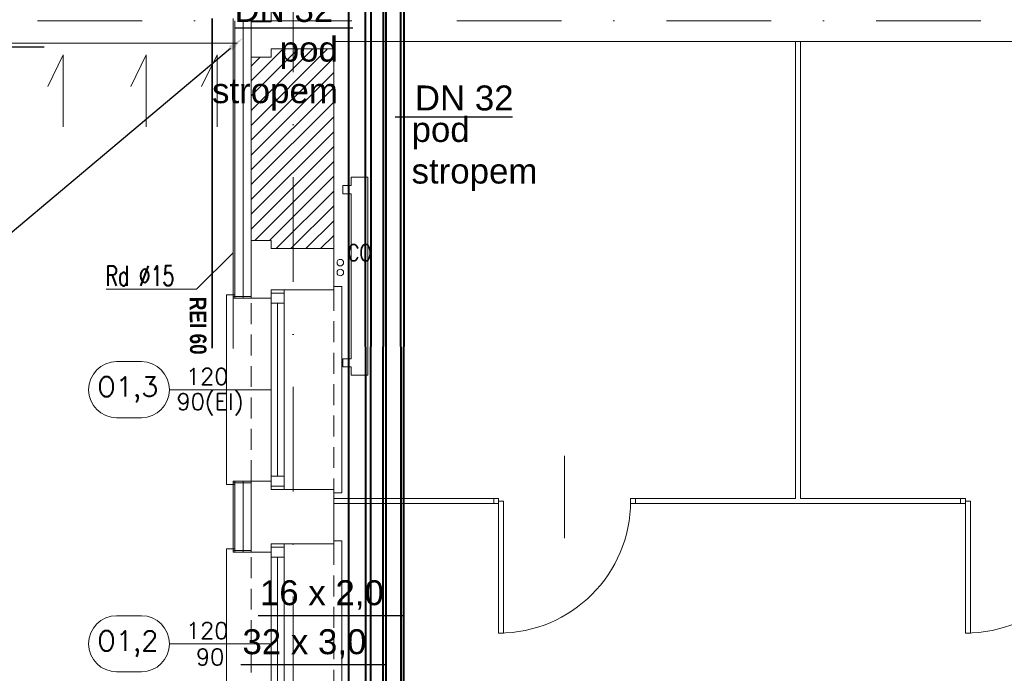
# Model space of a CAD drawing. Header units: millimetres. Extents: x -82287 to 177822, y -399756 to 0.
# Tile 138 of 228: x 51889 to 52486, y -195970 to -195573. Entities that reach past the tile are written whole.
import ezdxf
from ezdxf import colors
from ezdxf.entities.mleader import LeaderData, LeaderLine
from ezdxf.enums import TextEntityAlignment as Align
from ezdxf.lldxf.tags import DXFTag
from ezdxf.math import Vec2, Vec3

# ---------------------------------------------------------------- set-up
doc = ezdxf.new("R2010")
doc.units = ezdxf.units.MM
doc.header["$MEASUREMENT"] = 0
for name, pattern in [('SUŁOSZOWA - PB 21 03$0$2_3', [1, 0.5, -0.5]), ('SUŁOSZOWA - PB 21 03$0$DASHDOT', [25.4, 12.7, -6.35, 0, -6.35]), ('SUŁOSZOWA - PB 21 03$0$HIDDEN', [9.525, 6.35, -3.175])]:
    doc.linetypes.add(name, pattern=pattern)
for name, color, linetype, lineweight in [('FL_WENTYLACJA', 7, 'Continuous', 50), ('IS_Powrót', 5, 'DASH', 40), ('IS_Zasilanie', 1, 'SOLID', 40), ('SUŁOSZOWA - PB 21 03$0$! WYPOSAŻENIE', 251, 'Continuous', 0), ('SUŁOSZOWA - PB 21 03$0$!! 0_ Istn-okna', 251, 'Continuous', 0), ('SUŁOSZOWA - PB 21 03$0$!! 0_ Istn-sciany', 251, 'Continuous', 0), ('SUŁOSZOWA - PB 21 03$0$!! 0_ Istn-widok', 251, 'Continuous', 0), ('SUŁOSZOWA - PB 21 03$0$!! 0_ Opis', 251, 'Continuous', 0), ('SUŁOSZOWA - PB 21 03$0$!! 0_Istn-armatura', 251, 'Continuous', 0), ('SUŁOSZOWA - PB 21 03$0$!! 0_Istn-cienka', 251, 'Continuous', 0), ('SUŁOSZOWA - PB 21 03$0$!! 0_Istn-grzejniki', 251, 'Continuous', 0), ('SUŁOSZOWA - PB 21 03$0$!! 0_Opis_okna', 251, 'Continuous', 0), ('SUŁOSZOWA - PB 21 03$0$!! 0_Opis_pom', 251, 'Continuous', 0), ('SUŁOSZOWA - PB 21 03$0$!! 0_Osie', 251, 'SUŁOSZOWA - PB 21 03$0$DASHDOT', 0), ('SUŁOSZOWA - PB 21 03$0$!! 1  WYDZIELENIE PPOŻ', 251, 'Continuous', 0), ('SUŁOSZOWA - PB 21 03$0$!! 1_ tynk zewn  - nowy', 251, 'Continuous', 0), ('SUŁOSZOWA - PB 21 03$0$!! 1_hatch projektowane ściany', 251, 'Continuous', 0), ('SUŁOSZOWA - PB 21 03$0$!! 1_OPIS POM NOWE', 251, 'Continuous', 0), ('SUŁOSZOWA - PB 21 03$0$!! 1_PROJ Sciany', 251, 'Continuous', 0), ('SUŁOSZOWA - PB 21 03$0$!! 2_ remont Ocieplenie', 251, 'SUŁOSZOWA - PB 21 03$0$ZIGZAG', 0), ('SUŁOSZOWA - PB 21 03$0$0-osie-liniA', 251, 'SUŁOSZOWA - PB 21 03$0$DASHDOT', 0)]:
    doc.layers.add(name, color=color, linetype=linetype, lineweight=lineweight)
doc.layers.add('FL_XREF', color=252, linetype='Continuous')
doc.layers.add('IS_Opisy_działek_Therm', color=7, linetype='SOLID')
for name, color, linetype, lineweight, true_color in [('IS_Ciepła_woda', 1, 'DASHDOT', 40, 0xff0000), ('IS_Cyrkulacja', 7, 'DASHWAVE', 40, 0x800080), ('IS_Zimna_woda', 5, 'SOLID', 40, 0x0000ff)]:
    doc.layers.add(name, color=color, linetype=linetype, lineweight=lineweight, true_color=true_color)
doc.layers.add('IS_Opisy_działek_Wodociag', color=7, linetype='SOLID', true_color=0x000000)
doc.styles.get("Standard").update_dxf_attribs({"font": 'arial.ttf'})
doc.styles.add('SUŁOSZOWA - PB 21 03$0$ARCHETYP', font='romans.shx', dxfattribs={"height": 15})
doc.styles.add('SUŁOSZOWA - PB 21 03$0$ARIAL', font='tahoma.ttf')
doc.styles.add('SUŁOSZOWA - PB 21 03$0$SKALA 1-1', font='simplex.shx', dxfattribs={"height": 2.5})
doc.styles.add('SUŁOSZOWA - PB 21 03$0$STYLE7', font='ARIALNB.TTF')
tags = doc.linetypes.add('DASH', pattern=[15, 10, -5]).pattern_tags.tags
tags[6:7] = [DXFTag(74, 4), DXFTag(75, 0), DXFTag(340, '0'), DXFTag(46, 0.0), DXFTag(50, 0.0), DXFTag(44, 0.0), DXFTag(45, 0.0)]
tags[4:5] = [DXFTag(74, 4), DXFTag(75, 0), DXFTag(340, '0'), DXFTag(46, 0.0), DXFTag(50, 0.0), DXFTag(44, 0.0), DXFTag(45, 0.0)]
tags = doc.linetypes.add('DASHDOT', pattern=[20, 10, -5, 0, -5]).pattern_tags.tags
tags[10:11] = [DXFTag(74, 4), DXFTag(75, 0), DXFTag(340, '0'), DXFTag(46, 0.0), DXFTag(50, 0.0), DXFTag(44, 0.0), DXFTag(45, 0.0)]
tags[8:9] = [DXFTag(74, 4), DXFTag(75, 0), DXFTag(340, '0'), DXFTag(46, 0.0), DXFTag(50, 0.0), DXFTag(44, 0.0), DXFTag(45, 0.0)]
tags[6:7] = [DXFTag(74, 4), DXFTag(75, 0), DXFTag(340, '0'), DXFTag(46, 0.0), DXFTag(50, 0.0), DXFTag(44, 0.0), DXFTag(45, 0.0)]
tags[4:5] = [DXFTag(74, 4), DXFTag(75, 0), DXFTag(340, '0'), DXFTag(46, 0.0), DXFTag(50, 0.0), DXFTag(44, 0.0), DXFTag(45, 0.0)]
tags = doc.linetypes.add('DASHWAVE', pattern='A,10,-5,-20,[138,IS_LineDef.shx,S=2,R=0,X=-20,Y=0],-5', length=40).pattern_tags.tags
tags[16:17] = [DXFTag(74, 4), DXFTag(75, 0), DXFTag(340, '0'), DXFTag(46, 0.0), DXFTag(50, 0.0), DXFTag(44, 0.0), DXFTag(45, 0.0)]
tags[6:7] = [DXFTag(74, 4), DXFTag(75, 0), DXFTag(340, '0'), DXFTag(46, 0.0), DXFTag(50, 0.0), DXFTag(44, 0.0), DXFTag(45, 0.0)]
tags[4:5] = [DXFTag(74, 4), DXFTag(75, 0), DXFTag(340, '0'), DXFTag(46, 0.0), DXFTag(50, 0.0), DXFTag(44, 0.0), DXFTag(45, 0.0)]
tags = doc.linetypes.add('SOLID', pattern=[10, 10, 0]).pattern_tags.tags
tags[6:7] = [DXFTag(74, 4), DXFTag(75, 0), DXFTag(340, '0'), DXFTag(46, 0.0), DXFTag(50, 0.0), DXFTag(44, 0.0), DXFTag(45, 0.0)]
tags[4:5] = [DXFTag(74, 4), DXFTag(75, 0), DXFTag(340, '0'), DXFTag(46, 0.0), DXFTag(50, 0.0), DXFTag(44, 0.0), DXFTag(45, 0.0)]
doc.linetypes.add('SUŁOSZOWA - PB 21 03$0$ZIGZAG', pattern='A,0.00254,-5.08,[131,ltypeshp.shx,S=5.08,R=0,X=-5.08,Y=0],-10.16,[131,ltypeshp.shx,S=5.08,R=180,X=5.08,Y=0],-5.08', length=20.32254)

# ---------------------------------------------------------------- blocks, each defined once
blk = doc.blocks.new('SUŁOSZOWA - PB 21 03$0$BLOK OSI')
at = {"layer": 'SUŁOSZOWA - PB 21 03$0$0-osie-liniA', "ltscale": 5}
for points in [[(51992.21, -199661.23), (51992.21, -193642.41)], [(51574.26, -195797.61), (51654.71, -195797.61), (51841.22, -195688.59)], [(51837.14, -195690.09), (53504.06, -195690.09)]]:
    blk.add_lwpolyline(points, dxfattribs=at)
blk = doc.blocks.new('SUŁOSZOWA - PB 21 03$0$1_ok-opis')
blk.add_line((0, 111.61), (0, 50))
for points in [[(-17, 128.61), (-17, 143.61)], [(17, 128.61), (17, 143.61)]]:
    blk.add_lwpolyline(points)
for centre, start, end in [((0, 143.61), 0, 180), ((0, 128.61), 180, 0)]:
    blk.add_arc(centre, 17, start, end)
at = {"style": 'SUŁOSZOWA - PB 21 03$0$ARCHETYP'}
for tag, height, rotation, p in [('NR', 12, 90, (0, 136.9)), ('NR', 12, 270, (0, 136.9)), ('SZEROKOŚĆ', 10, 90, (-8, 78.29)), ('WYSOKOŚĆ', 10, 270, (-8, 78.29)), ('SZEROKOŚĆ', 10, 270, (8, 78.29)), ('WYSOKOŚĆ', 10, 90, (8, 78.29))]:
    blk.add_attdef(tag, text='', height=height, rotation=rotation, dxfattribs=at).set_placement(p, align=Align.MIDDLE)
blk = doc.blocks.new('wentylacja_1')
at = {"layer": 'FL_WENTYLACJA', "lineweight": 0}
for p, q in [((51914.91936, -195594.67061), (51905.57815, -195613.99181)), ((51914.91936, -195594.67061), (51914.91936, -195638.33816)), ((51965.2339, -195594.67061), (51955.89269, -195613.99181)), ((51965.2339, -195594.67061), (51965.2339, -195638.33816)), ((52008.22482, -195594.67061), (51998.88361, -195613.99181)), ((52008.22482, -195594.67061), (52008.22482, -195638.33816))]:
    blk.add_line(p, q, dxfattribs=at)
blk = doc.blocks.new('ogrzewanie_1')
at = {"layer": 'IS_Opisy_działek_Therm'}
for p, q in [((52028.39, -149880.9), (51957.19, -149880.9)), ((52053.89, -149934.53), (52125.09, -149934.53))]:
    blk.add_line(p, q, dxfattribs=at)
at = {"layer": 'IS_Powrót', "color": 6}
blk.add_line((52035.72, -149516.68), (52035.99, -150619.03), dxfattribs=at)
at = {"layer": 'IS_Powrót'}
blk.add_line((52047, -149527.67), (52046.2, -150610.02), dxfattribs=at)
at = {"layer": 'IS_Zasilanie', "color": 6}
blk.add_line((52025.72, -149508.52), (52025.74, -150625.47), dxfattribs=at)
at = {"layer": 'IS_Zasilanie'}
blk.add_line((52057, -149538.03), (52057.51, -150603), dxfattribs=at)
at = {"layer": 'IS_Opisy_działek_Therm', "char_height": 15.12}
for s, insert, attachment_point in [('\\fArial|b0|i0;DN 32', (52016.39, -149877.3), 9), ('pod\\Pstropem', (52019.22, -149930.87), 9), ('\\fArial|b0|i0;DN 32', (52065.89, -149930.93), 7), ('pod\\Pstropem', (52063.92, -149979.58), 7)]:
    blk.add_mtext(s, dxfattribs=dict(at, insert=insert, attachment_point=attachment_point))
blk = doc.blocks.new('woda_1')
at = {"layer": 'IS_Ciepła_woda'}
blk.add_line((-28320.73, -227338.64), (-28320.73, -225464.49), dxfattribs=at)
at = {"layer": 'IS_Cyrkulacja'}
blk.add_line((-28309.91, -225476.62), (-28310.73, -227338.64), dxfattribs=at)
at = {"layer": 'IS_Opisy_działek_Wodociag'}
for p, q in [((-28310.14, -226180.33), (-28398.34, -226180.29)), ((-28320.73, -226210.03), (-28408.93, -226210.03))]:
    blk.add_line(p, q, dxfattribs=at)
at = {"layer": 'IS_Zimna_woda'}
blk.add_line((-28329.91, -225455.38), (-28330.73, -227338.64), dxfattribs=at)
at = {"layer": 'IS_Opisy_działek_Wodociag', "char_height": 15.12, "attachment_point": 9}
for s, insert in [('\\fArial|b0|i0;16 x 2,0', (-28322.14, -226176.73)), ('\\fArial|b0|i0;32 x 3,0', (-28332.73, -226206.43))]:
    blk.add_mtext(s, dxfattribs=dict(at, insert=insert))
blk = doc.blocks.new('SUŁOSZOWA - PB 21 03')
at = {"layer": 'SUŁOSZOWA - PB 21 03$0$!! 1_hatch projektowane ściany'}
h = blk.add_hatch(dxfattribs=at)
h.set_pattern_fill('ANSI31', color=256, scale=2)
h.set_pattern_definition([(45, (0, 0), (-4.49012806, 4.49012806), [])])
h.paths.add_polyline_path([(51966.71142, -195760.0883), (51978.71142, -195760.0883), (51978.71142, -195765.0883), (52016.71142, -195765.0883), (52016.71142, -195644.0883), (51978.71142, -195644.0883), (51978.71142, -195649.0883), (51966.71142, -195649.0883)])
at = {"layer": 'SUŁOSZOWA - PB 21 03$0$!! 0_ Istn-okna'}
for points in [[(51978.71142, -195790.0883), (51978.71142, -195911.0883)], [(51986.71142, -195790.0883), (51986.71142, -195911.0883)], [(51982.71142, -195798.0883), (51982.71142, -195903.0883)], [(51978.71142, -195944.0883), (51978.71142, -196065.0883)], [(51986.71142, -195944.0883), (51986.71142, -196065.0883)], [(51982.71142, -195952.0883), (51982.71142, -196057.0883)]]:
    blk.add_lwpolyline(points, dxfattribs=at)
for points in [[(51978.71142, -195792.0883), (51978.71142, -195798.0883), (51986.71142, -195798.0883), (51986.71142, -195792.0883)], [(51978.71142, -195903.0883), (51978.71142, -195909.0883), (51986.71142, -195909.0883), (51986.71142, -195903.0883)], [(51978.71142, -195946.0883), (51978.71142, -195952.0883), (51986.71142, -195952.0883), (51986.71142, -195946.0883)]]:
    blk.add_lwpolyline(points, close=True, dxfattribs=at)
at = {"layer": 'SUŁOSZOWA - PB 21 03$0$!! 0_ Istn-sciany'}
for points in [[(51966.71142, -195627.5883), (51966.71142, -195649.0883)], [(51978.71142, -195644.0883), (51978.71142, -195649.0883)], [(52016.71142, -195644.0883), (51978.71142, -195644.0883)], [(52016.71142, -195639.5883), (52561.71142, -195639.5883)], [(52016.71142, -195639.5883), (52016.71142, -195644.0883)], [(51978.71142, -195649.0883), (51966.71142, -195649.0883)], [(51966.71142, -195760.0883), (51966.71142, -195795.0883)], [(51978.71142, -195760.0883), (51966.71142, -195760.0883)], [(51978.71142, -195760.0883), (51978.71142, -195765.0883)], [(52016.71142, -195765.0883), (51978.71142, -195765.0883)], [(52016.71142, -195765.0883), (52016.71142, -195790.0883)], [(51978.71142, -195790.0883), (51978.71142, -195795.0883)], [(52016.71142, -195790.0883), (51978.71142, -195790.0883)], [(51978.71142, -195795.0883), (51966.71142, -195795.0883)], [(51966.71142, -195906.0883), (51966.71142, -195949.0883)], [(51978.71142, -195906.0883), (51966.71142, -195906.0883)], [(51978.71142, -195906.0883), (51978.71142, -195911.0883)], [(52016.71142, -195911.0883), (51978.71142, -195911.0883)], [(52016.71142, -195911.0883), (52016.71142, -195944.0883)], [(51978.71142, -195949.0883), (51966.71142, -195949.0883)], [(51978.71142, -195944.0883), (51978.71142, -195949.0883)], [(52016.71142, -195944.0883), (51978.71142, -195944.0883)]]:
    blk.add_lwpolyline(points, dxfattribs=at)
at = {"layer": 'SUŁOSZOWA - PB 21 03$0$!! 0_ Istn-widok'}
for p, q in [((52296.71142, -195639.5883), (52296.71142, -195916.5883)), ((52299.71142, -195639.5883), (52299.71142, -195916.5883))]:
    blk.add_line(p, q, dxfattribs=at)
for points in [[(51978.71142, -195614.5883), (51978.71142, -195627.5883)], [(51966.71142, -195627.5883), (51966.71142, -195625.5883)], [(51966.71142, -195627.5883), (51978.71142, -195627.5883)], [(51958.21802, -195640.5883), (51724.21802, -195640.5883)], [(52016.71142, -195788.0883), (52021.71142, -195788.0883)], [(52021.71142, -195788.0883), (52021.71142, -195913.0883)], [(51951.71142, -195908.0883), (51951.71142, -195793.0883)], [(51956.71142, -195793.0883), (51951.71142, -195793.0883)], [(52156.71142, -195890.5883), (52156.71142, -195940.5883)], [(51956.71142, -195908.0883), (51951.71142, -195908.0883)], [(52016.71142, -195913.0883), (52021.71142, -195913.0883)], [(52016.71142, -195916.5883), (52113.71142, -195916.5883)], [(52016.71142, -195919.5883), (52113.71142, -195919.5883)], [(52199.71142, -195916.5883), (52296.71142, -195916.5883)], [(52199.71142, -195919.5883), (52396.71142, -195919.5883)], [(52299.71142, -195916.5883), (52396.71142, -195916.5883)], [(52016.71142, -195942.0883), (52021.71142, -195942.0883)], [(52021.71142, -195942.0883), (52021.71142, -196067.0883)], [(51951.71142, -196062.0883), (51951.71142, -195947.0883)], [(51956.71142, -195947.0883), (51951.71142, -195947.0883)]]:
    blk.add_lwpolyline(points, dxfattribs=at)
for points in [[(52116.71142, -195916.5883), (52113.71142, -195916.5883), (52113.71142, -195919.5883), (52116.71142, -195919.5883)], [(52119.71142, -195998.0883), (52119.71142, -195918.0883), (52116.71142, -195918.0883), (52116.71142, -195998.0883)], [(52196.71142, -195916.5883), (52199.71142, -195916.5883), (52199.71142, -195919.5883), (52196.71142, -195919.5883)], [(52399.71142, -195916.5883), (52396.71142, -195916.5883), (52396.71142, -195919.5883), (52399.71142, -195919.5883)], [(52402.71142, -195998.0883), (52402.71142, -195918.0883), (52399.71142, -195918.0883), (52399.71142, -195998.0883)]]:
    blk.add_lwpolyline(points, close=True, dxfattribs=at)
for centre in [(52116.71142, -195918.0883), (52399.71142, -195918.0883)]:
    blk.add_arc(centre, 80, 269.99999996, 359.99999996, dxfattribs=at)
at = {"layer": 'SUŁOSZOWA - PB 21 03$0$!! 0_ Opis'}
for points in [[(51933.57423, -195789.7255), (51955.71142, -195767.5883)], [(51933.57423, -195789.7255), (51878.68889, -195789.7255)]]:
    blk.add_lwpolyline(points, dxfattribs=at)
at = {"layer": 'SUŁOSZOWA - PB 21 03$0$!! 0_Istn-armatura'}
for centre in [(52020.71142, -195773.5883), (52020.71142, -195779.5883)]:
    blk.add_circle(centre, 2, dxfattribs=at)
at = {"layer": 'SUŁOSZOWA - PB 21 03$0$!! 0_Istn-cienka', "linetype": 'SUŁOSZOWA - PB 21 03$0$HIDDEN', "ltscale": 2}
for points in [[(52016.71142, -195644.0883), (52016.71142, -195765.0883)], [(51966.71142, -195760.0883), (51966.71142, -195649.0883)], [(52016.71142, -195790.0883), (52016.71142, -195911.0883)], [(51966.71142, -195906.0883), (51966.71142, -195795.0883)], [(51966.71142, -196060.0883), (51966.71142, -195949.0883)], [(52016.71142, -195944.0883), (52016.71142, -196065.0883)]]:
    blk.add_lwpolyline(points, dxfattribs=at)
at = {"layer": 'SUŁOSZOWA - PB 21 03$0$!! 0_Istn-grzejniki'}
blk.add_lwpolyline([(52022.32392, -195726.79361), (52027.32392, -195726.79361), (52027.32392, -195721.79361), (52037.32392, -195721.79361), (52037.32392, -195841.79361), (52027.32392, -195841.79361), (52027.32392, -195836.79361), (52022.32392, -195836.79361), (52022.32392, -195831.79361), (52027.32392, -195831.79361), (52027.32392, -195731.79361), (52022.32392, -195731.79361)], close=True, dxfattribs=at)
at = {"layer": 'SUŁOSZOWA - PB 21 03$0$!! 1  WYDZIELENIE PPOŻ', "color": 20, "linetype": 'SUŁOSZOWA - PB 21 03$0$2_3', "ltscale": 10, "true_color": 0xf65c09, "const_width": 1}
for points in [[(51943.09244, -195625.5883), (51943.09244, -195825.5883)], [(51841.21802, -195642.88711), (51658.13441, -195642.88711)]]:
    blk.add_lwpolyline(points, dxfattribs=at)
at = {"layer": 'SUŁOSZOWA - PB 21 03$0$!! 1  WYDZIELENIE PPOŻ'}
blk.add_lwpolyline([(51955.71142, -195625.5883), (51955.71142, -195825.5883)], dxfattribs=at)
at = {"layer": 'SUŁOSZOWA - PB 21 03$0$!! 1_ tynk zewn  - nowy'}
for points in [[(51955.71142, -195627.0883), (51955.71142, -195795.0883)], [(51956.71142, -195627.0883), (51956.71142, -195795.0883)], [(51966.71142, -195794.0883), (51955.71142, -195794.0883)], [(51966.71142, -195795.0883), (51955.71142, -195795.0883)], [(51955.71142, -195906.0883), (51955.71142, -195949.0883)], [(51966.71142, -195906.0883), (51955.71142, -195906.0883)], [(51966.71142, -195907.0883), (51955.71142, -195907.0883)], [(51956.71142, -195906.0883), (51956.71142, -195949.0883)], [(51966.71142, -195948.0883), (51955.71142, -195948.0883)], [(51966.71142, -195949.0883), (51955.71142, -195949.0883)]]:
    blk.add_lwpolyline(points, dxfattribs=at)
at = {"layer": 'SUŁOSZOWA - PB 21 03$0$!! 1_PROJ Sciany'}
blk.add_lwpolyline([(51966.71142, -195760.0883), (51978.71142, -195760.0883), (51978.71142, -195765.0883), (52016.71142, -195765.0883), (52016.71142, -195644.0883), (51978.71142, -195644.0883), (51978.71142, -195649.0883), (51966.71142, -195649.0883)], close=True, dxfattribs=at)
at = {"layer": 'SUŁOSZOWA - PB 21 03$0$!! 2_ remont Ocieplenie', "linetype": 'SUŁOSZOWA - PB 21 03$0$ZIGZAG', "ltscale": 0.75}
for points in [[(51961.71142, -195627.0883), (51961.71142, -195795.0883)], [(51961.71142, -195906.0883), (51961.71142, -195949.0883)]]:
    blk.add_lwpolyline(points, dxfattribs=at)
at = {"layer": 'SUŁOSZOWA - PB 21 03$0$!! 0_Opis_okna'}
ref = blk.add_blockref('SUŁOSZOWA - PB 21 03$0$1_ok-opis', (52028.71142, -195850.5883), dxfattribs=dict(at, rotation=89.99999999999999))
ref.add_attrib('SZEROKOŚĆ', '120', dxfattribs={"layer": '0', "height": 10, "style": 'SUŁOSZOWA - PB 21 03$0$ARCHETYP'}).set_placement((51939.99102, -195842.5883), align=Align.MIDDLE)
ref.add_attrib('WYSOKOŚĆ', '90(EI)', dxfattribs={"layer": '0', "height": 10, "style": 'SUŁOSZOWA - PB 21 03$0$ARCHETYP'}).set_placement((51941.76447, -195858.5883), align=Align.MIDDLE)
ref.add_attrib('NR', 'O1,3', dxfattribs={"layer": '0', "height": 12, "style": 'SUŁOSZOWA - PB 21 03$0$ARCHETYP'}).set_placement((51891.80998, -195850.5883), align=Align.MIDDLE)
ref = blk.add_blockref('SUŁOSZOWA - PB 21 03$0$1_ok-opis', (52028.71142, -196004.5883), dxfattribs=dict(at, rotation=89.99999999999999))
ref.add_attrib('SZEROKOŚĆ', '120', dxfattribs={"layer": '0', "height": 10, "style": 'SUŁOSZOWA - PB 21 03$0$ARCHETYP'}).set_placement((51939.99102, -195996.5883), align=Align.MIDDLE)
ref.add_attrib('WYSOKOŚĆ', '90', dxfattribs={"layer": '0', "height": 10, "style": 'SUŁOSZOWA - PB 21 03$0$ARCHETYP'}).set_placement((51941.76447, -196012.5883), align=Align.MIDDLE)
ref.add_attrib('NR', 'O1,2', dxfattribs={"layer": '0', "height": 12, "style": 'SUŁOSZOWA - PB 21 03$0$ARCHETYP'}).set_placement((51891.80998, -196004.5883), align=Align.MIDDLE)
at = {"layer": 'SUŁOSZOWA - PB 21 03$0$!! 0_Osie'}
blk.add_blockref('SUŁOSZOWA - PB 21 03$0$BLOK OSI', (0, 63), dxfattribs=at)
at = {"layer": 'SUŁOSZOWA - PB 21 03$0$! WYPOSAŻENIE', "color": 20, "true_color": 0xf65c09, "insert": (51939.37541, -195794.27018), "char_height": 10, "attachment_point": 1, "rotation": 270.37730929, "style": 'SUŁOSZOWA - PB 21 03$0$STYLE7'}
blk.add_mtext_dynamic_manual_height_columns('REI 60', width=58.1261145, gutter_width=75, heights=[0], dxfattribs=at)
at = {"layer": 'SUŁOSZOWA - PB 21 03$0$!! 0_ Opis', "style": 'SUŁOSZOWA - PB 21 03$0$ARCHETYP', "width": 0.7}
blk.add_text('Rd %%C15', height=12, rotation=359.99999996, dxfattribs=at).set_placement((51878.32858, -195787.55211))
at = {"layer": 'SUŁOSZOWA - PB 21 03$0$!! 0_Istn-armatura', "style": 'SUŁOSZOWA - PB 21 03$0$ARCHETYP', "width": 0.8}
blk.add_text('CO', height=10, rotation=0.00000004, dxfattribs=at).set_placement((52025.06118, -195772.55816))
at = {"layer": 'SUŁOSZOWA - PB 21 03$0$!! 0_Opis_pom', "ltscale": 0.7, "style": 'SUŁOSZOWA - PB 21 03$0$ARIAL'}
for tag, p in [('B0,19', (52679.2094, -194257.55204)), ('B2,14', (73874.0461, -194402.0887)), ('B2,12', (73342.49259, -194413.89249)), ('B1,21', (60405.50261, -194427.18207)), ('B2,11', (73069.01144, -194438.89383)), ('B2,16', (75195.07765, -194441.83446)), ('A1,16', (59129.54925, -194448.08429)), ('B1/17', (59524.53699, -194450.37428)), ('B1,19', (59914.81903, -194448.15658)), ('1,23', (61575.22173, -194450.37428)), ('1,22', (60947.33929, -194456.1144)), ('B0,15', (51514.15008, -194461.8073)), ('A1,1', (58808.06672, -194460.94161)), ('B2,19.1', (76701.67035, -194466.03695)), ('B3,7', (87459.81312, -194465.07097)), ('B3,3', (88235.73906, -194465.79732)), ('B1,18', (59715.51745, -194473.87108)), ('B2,17', (75506.7465, -194471.3759)), ('B0,18', (52071.43815, -194478.40179)), ('B3,8', (90006.66539, -194478.47972)), ('B3,6', (86826.65132, -194483.15512)), ('B1,20', (60198.53687, -194490.17374)), ('B2,10', (72728.63362, -194489.37283)), ('B2,15', (74566.38885, -194487.81114)), ('B2,13', (73649.91716, -194500.01242)), ('A0,6', (49094.40602, -194505.72387)), ('A2,5', (72452.45009, -194505.90583)), ('A1,6', (58565.96262, -194514.50753)), ('B1,1', (61908.24378, -194515.48656)), ('A0,4', (49692.81919, -194517.93289)), ('B0,22', (54187.56644, -194519.04308)), ('A0,3', (49906.53818, -194524.03766)), ('B0,20', (53125.45224, -194527.8835)), ('A0,5', (49399.71914, -194533.19455)), ('B0,21', (53847.26622, -194535.08002)), ('B1,3', (62229.35503, -194604.49851)), ('B2,18', (75922.43604, -194612.23635)), ('B2,19', (77152.69039, -194617.53776)), ('A3,4', (85509.27934, -194642.47136)), ('B0,24B', (54824.42896, -194684.26784)), ('B1,4', (63476.45184, -194691.11207)), ('B0,13', (50367.63944, -194706.5583)), ('B0,16', (51457.40872, -194704.43091)), ('B0,17', (51897.58569, -194706.77195)), ('A2,4', (71695.75649, -194707.44268)), ('A1,5', (58149.22649, -194724.80163)), ('A2.1', (72371.45884, -194731.56251)), ('B0,23', (54542.05776, -194742.93939)), ('A1,2', (58744.42262, -194746.622)), ('B1,2D', (60756.29674, -194750.92727)), ('A1,15', (59129.54925, -194780.73348)), ('B0,14', (50962.60809, -194789.06568)), ('B1,4', (63483.03852, -194791.04365)), ('A3.1', (86079.08704, -194786.62422)), ('A0,2', (49295.91259, -194810.95246)), ('B2.7', (74548.27897, -194836.12781)), ('B3,2', (89035.72921, -194837.99287)), ('B0,7', (52851.95551, -194845.56115)), ('B1,2B', (62374.83512, -194841.86715)), ('B1,2A', (61803.35407, -194869.27513)), ('B0,8', (51561.38742, -194890.27848)), ('A3.2', (86016.50296, -195004.88875)), ('A1,3', (58810.05243, -195008.83917)), ('A0,1', (49914.27925, -195025.82804)), ('A0,10', (49695.87246, -195042.9259)), ('B0,17', (51225.06492, -195049.74007)), ('B0,6', (52110.41055, -195069.39267)), ('B1,8', (61403.63433, -195071.25189)), ('A2.2', (72371.45884, -195070.78713)), ('B2.2', (74976.1855, -195068.47988)), ('A0,7', (49042.50308, -195082.6056)), ('B3,11', (88623.94853, -195099.23575)), ('B3,4', (87612.56208, -195132.78192)), ('B3,5', (86839.47632, -195174.05241)), ('B0,12', (50313.60595, -195207.52936)), ('B0,11', (50726.178, -195219.06638)), ('B3,10', (89778.42161, -195220.68871)), ('B1,6', (63686.26823, -195231.3997)), ('B0,24A', (54359.17011, -195245.97867)), ('A1,4', (58093.66276, -195250.96213)), ('B0,10', (51476.34179, -195259.44699)), ('B3,9', (90479.74099, -195260.18621)), ('A0,11', (49643.96951, -195271.84772)), ('B1,14', (59332.54805, -195280.73534)), ('A0,8', (49042.50308, -195293.21363)), ('B0,9', (51798.4912, -195291.17482)), ('B2,21', (75970.16114, -195290.81005)), ('B1,13', (60186.62513, -195314.46953)), ('B2,9', (73175.51251, -195317.21162)), ('B0,3', (52068.59538, -195319.60465)), ('B1,10', (60892.94126, -195319.45825)), ('B1,5', (63419.22943, -195317.21026)), ('A2.3', (71832.37045, -195318.78232)), ('B2,4', (74493.5947, -195318.7733)), ('B2,3', (74674.2815, -195319.28036)), ('A3,3', (85569.83931, -195318.78232)), ('B3,1', (88723.65615, -195329.98594)), ('B2,8', (73894.209, -195338.18956)), ('B1,9', (61058.12383, -195344.48743)), ('B2,20', (77211.021, -195343.82367)), ('B2.1', (75304.74121, -195348.36327)), ('B0,2', (52227.2348, -195357.98297)), ('B1,2C', (61827.40698, -195369.02625)), ('B1,7', (62134.52151, -195372.05069)), ('B0,1', (53061.17304, -195403.85659)), ('A0,9', (49001.50444, -195413.15723)), ('A0,12', (49689.76592, -195485.50737)), ('B0,4', (52224.78303, -195500.96352)), ('B2,5', (74686.48999, -195507.24036)), ('B1,11', (61050.00078, -195512.89565)), ('B1,12', (60864.00751, -195544.00738)), ('B2,6', (74499.29165, -195549.55175)), ('B0,5', (52066.14362, -195556.83806)), ('C2,2', (74812.78942, -195865.8959)), ('C1,3', (61091.58871, -195973.27844)), ('C0,2A', (52278.30875, -196050.48297)), ('C0,1', (52808.36775, -196132.34208)), ('C1,2', (61690.27405, -196439.72387)), ('C1,1', (62060.59754, -196465.28533)), ('C3,1', (88979.71614, -196545.67785)), ('C0,2B', (53028.88223, -196668.8019)), ('C1,4', (61008.68123, -196686.32122)), ('C2,1', (75334.65984, -196786.2197)), ('C2,3', (74834.65119, -196933.26657)), ('C1,5', (61062.7252, -196991.42453)), ('C1,10', (62127.38542, -196998.81344)), ('C1,9', (62147.33751, -197289.53424)), ('C1,6', (61131.41824, -197329.69535)), ('C0,3', (52181.98562, -197341.92176)), ('D1,1', (73931.12245, -197584.03121)), ('C0,4', (52345.96562, -197596.60561)), ('D0,18', (60296.49264, -197617.95269)), ('C2,4', (75243.70451, -197663.89)), ('D0,7', (59141.53804, -197722.84718)), ('C1,7', (61222.2575, -197737.18052)), ('D0,17', (60701.16801, -197741.44864)), ('D1,4', (73157.19908, -197744.29721)), ('D0,3', (59562.25866, -197751.14316)), ('D1,6', (72757.78643, -197751.22612)), ('D0,6', (58741.71849, -197802.61699)), ('D0,10', (58357.73602, -197820.93991)), ('D,09', (59195.67196, -197881.51243)), ('C0,5', (52269.72696, -197902.4362)), ('C0,6', (52872.93793, -197917.07354)), ('D0,2', (59943.06082, -197917.06725)), ('D1,3', (73475.28953, -197924.29875)), ('D0,16', (60721.3534, -197935.2949)), ('D0,8', (59058.9008, -197963.64925)), ('D0,5', (59448.52586, -197969.8061)), ('C2,5', (74555.08284, -197988.7886)), ('D1,5', (73291.61607, -197999.29956)), ('D0,4', (59655.02693, -198042.2589)), ('D0,15', (60692.12223, -198127.4643)), ('D0,1', (59931.33074, -198173.12806)), ('D1,2', (73578.07819, -198172.30068)), ('D0,11', (58161.27105, -198211.45823)), ('D0,12', (58250.99458, -198537.17631)), ('D0,13', (58250.99458, -198764.99605)), ('D1,7', (71854.87376, -198786.88467)), ('D0,14', (59130.08589, -198795.3373)), ('D1,8', (71715.35366, -199212.44512))]:
    blk.add_attdef(tag, text='', height=11.968, dxfattribs=at).set_placement(p, align=Align.MIDDLE_CENTER)
at = {"layer": 'SUŁOSZOWA - PB 21 03$0$!! 1_OPIS POM NOWE', "style": 'SUŁOSZOWA - PB 21 03$0$ARIAL'}
for tag, p in [('C1.7A', (61271.6179, -197538.30303)), ('C2.5B', (74970.66097, -197546.70728)), ('C2,5C', (74903.71123, -197659.13664)), ('C2.4', (75374.07862, -197726.11453)), ('D1,2B', (74322.25834, -197791.43247)), ('C1.7C', (61260.26049, -197811.38428)), ('C1.8B', (61588.27341, -197817.62151)), ('C1.8A', (61884.42005, -197818.94854)), ('C1.7B', (61322.12354, -197933.89849)), ('C2,5A', (74943.41937, -197993.49482)), ('E1.2', (62164.78326, -198139.98688)), ('E1.5E', (62692.10372, -198153.27854)), ('D1,2C', (73419.9359, -198156.57844)), ('E3.1', (88990.58975, -198158.87886)), ('E2.9', (75361.45041, -198161.88904)), ('E2.7', (76022.45692, -198162.26272)), ('D1,2A', (74280.17915, -198172.30068)), ('E1.5D', (62993.60773, -198185.416)), ('E1.1', (61330.46191, -198191.9806)), ('E1.5C', (63016.9343, -198246.3437)), ('E1.5B', (63264.15117, -198307.8661)), ('E3.2', (88781.41347, -198385.24275)), ('E1.6', (61022.6264, -198421.00827)), ('E2.2', (74782.75417, -198427.85813)), ('E2.8', (75757.29014, -198437.09188)), ('E2.6', (76531.8031, -198444.40756)), ('E3.4', (89392.22607, -198450.03942)), ('E1.5A', (63049.47589, -198456.39852)), ('E1.5G', (62892.39981, -198586.12622)), ('E1.5F', (62736.15118, -198589.14592)), ('E1,4', (61888.25021, -198652.6996)), ('E2.1', (75803.99631, -198697.05773)), ('E1.5L', (63297.7633, -198733.65678)), ('E1.3', (61058.5992, -198806.28147)), ('E1.5H', (62893.53005, -198830.01758)), ('E2,3', (74778.52304, -198843.9541)), ('E3.3', (89150.95684, -198867.32581)), ('E1.5K', (63266.15427, -198904.67789)), ('E1.5I', (62723.74907, -199005.87002)), ('E2.4', (75135.87669, -199083.20857)), ('E2.5', (76615.04061, -199164.91143)), ('E1.5J', (63204.25187, -199215.697))]:
    blk.add_attdef(tag, text='', height=11.968, dxfattribs=at).set_placement(p, align=Align.MIDDLE_CENTER)
at = {"layer": 'SUŁOSZOWA - PB 21 03$0$!! 0_Opis_pom', "ltscale": 0.7}
ml = blk.add_multileader_mtext('Standard', dxfattribs=at)
ml.set_content('POCIENIENIE STYROPIANU DO 5 CM', color=256, style='SUŁOSZOWA - PB 21 03$0$SKALA 1-1')
ml.set_leader_properties()
ml.build(insert=Vec2(0, 0))
ml.multileader.update_dxf_attribs({"text_right_attachment_type": 6, "dogleg_length": 0.36, "arrow_head_size": 10})
ctx = ml.context
ctx.base_point, ctx.char_height, ctx.arrow_head_size, ctx.plane_origin = Vec3(51516.38878, -195776.47663), 10, 10, Vec3(51961.71142, -195637.3383)
ctx.right_attachment, ctx.text_align_type = 6, 2
notes = []
notes.append((ctx, [(0, (1, 1, 0), (51787.89164, -195783.47663), (-1, 0), 0.36, [(0, [(51961.71142, -195637.3383)], 0, [])])]))
ctx.mtext.insert, ctx.mtext.alignment, ctx.mtext.flow_direction = Vec3(51785.53164, -195771.47663), 3, 5
for ctx, leaders in notes:
    for number, flags, end, landing, length, lines in leaders:
        leader = LeaderData()
        leader.index, (leader.has_last_leader_line, leader.has_dogleg_vector, leader.attachment_direction) = number, flags
        leader.last_leader_point, leader.dogleg_vector, leader.dogleg_length = Vec3(end), Vec3(landing), length
        for number, points, colour, breaks in lines:
            line = LeaderLine()
            line.index, line.vertices, line.color, line.breaks = number, Vec3.list(points), colors.encode_raw_color(colour), breaks
            leader.lines.append(line)
        ctx.leaders.append(leader)

msp = doc.modelspace()

# ---------------------------------------------------------------- block references
at = {"layer": 'FL_WENTYLACJA'}
msp.add_blockref('wentylacja_1', (0, 0), dxfattribs=at)
at = {"layer": 'FL_XREF'}
msp.add_blockref('SUŁOSZOWA - PB 21 03', (62.28, 52.9), dxfattribs=at)
at = {"layer": 'IS_Zasilanie'}
msp.add_blockref('ogrzewanie_1', (62.28, -45697.72), dxfattribs=at)
at = {"layer": 'IS_Zimna_woda'}
msp.add_blockref('woda_1', (80431.53, 30245.63), dxfattribs=at)

doc.saveas('drawing.dxf')
